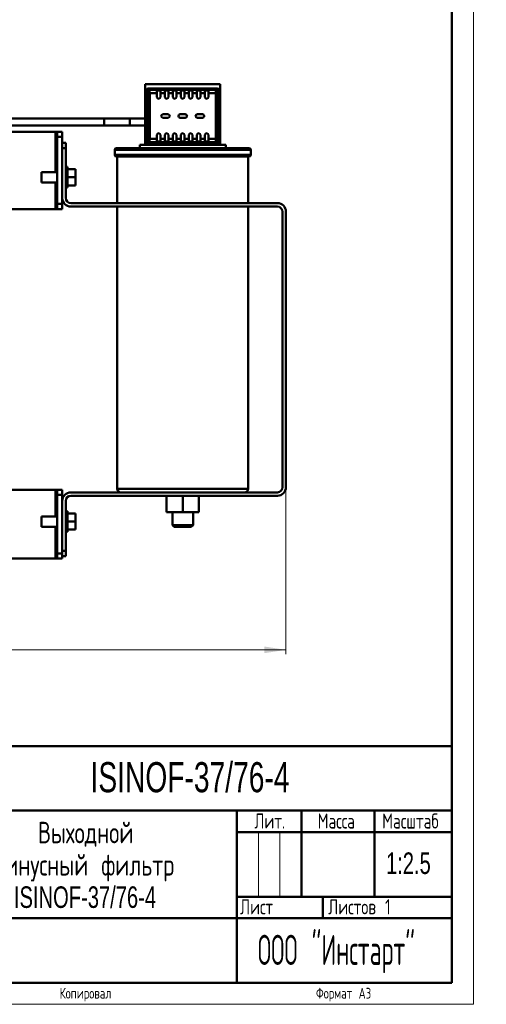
# Model space of a CAD drawing. Header units: millimetres. Extents: x 0 to 750, y 0 to 1050.
# Tile 2 of 8: x 479 to 750, y 0 to 572. Entities that reach past the tile are written whole.
import ezdxf

# ---------------------------------------------------------------- set-up
doc = ezdxf.new("R2010")
doc.units = ezdxf.units.MM
doc.header["$LTSCALE"] = 2.5
doc.linetypes.add('SLD-Сплошная', pattern=[0])
doc.styles.add('SLDTEXTSTYLE0', font='TXT', dxfattribs={"width": 0.7})
doc.styles.add('SLDTEXTSTYLE1', font='TXT', dxfattribs={"width": 0.7, "bigfont": 'bigfont'})
doc.styles.add('SLDTEXTSTYLE2', font='TXT', dxfattribs={"width": 0.705079, "bigfont": 'bigfont'})
doc.styles.add('SLDTEXTSTYLE6', font='TXT', dxfattribs={"width": 0.540897, "bigfont": 'bigfont'})
doc.dimstyles.new('SLDDIMSTYLE0', dxfattribs={"dimtxt": 12.5, "dimasz": 12.5, "dimexe": 0, "dimexo": 0.0625, "dimgap": 3.125, "dimtad": 2, "dimdec": 1, "dimrnd": 1e-09, "dimzin": 12, "dimdsep": 46, "dimtxsty": 'SLDTEXTSTYLE0', "dimsah": 1, "dimcen": 0.09, "dimadec": 0, "dimazin": 3, "dimtfac": 1, "dimtdec": 3, "dimtofl": 0, "dimtmove": 0, "dimatfit": 3, "dimfxl": 0, "dimfrac": 2, "dimtolj": 1, "dimtzin": 12, "dimarcsym": 0})

# ---------------------------------------------------------------- blocks, each defined once
blk = doc.blocks.new('SW_NOTE_0')
at = {"color": 0, "linetype": 'Continuous', "lineweight": 0, "char_height": 12.5, "attachment_point": 2}
for s, insert, style in [('Выходной', (28.91, 16.06), 'SLDTEXTSTYLE1'), ('синусный фильтр', (28.69, -2.69), 'SLDTEXTSTYLE1'), ('ISINOF-37/76-4', (28.55, -21.44), 'SLDTEXTSTYLE0')]:
    blk.add_mtext(s, dxfattribs=dict(at, insert=insert, style=style))
blk = doc.blocks.new('_D')
at = {"color": 7, "linetype": 'SLD-Сплошная', "lineweight": 0}
for p, q in [((179.09, 304.73), (179.09, 203.4)), ((633.53, 300.38), (633.53, 203.4)), ((179.09, 205.9), (633.53, 205.9))]:
    blk.add_line(p, q, dxfattribs=at)
at = {"color": 7, "linetype": 'SLD-Сплошная', "lineweight": 18}
for points in [[(179.09, 205.9), (191.59, 203.98), (191.59, 207.83)], [(633.53, 205.9), (621.03, 207.83), (621.03, 203.98)]]:
    blk.add_solid(points, dxfattribs=at)
at = {"color": 7, "linetype": 'SLD-Сплошная', "lineweight": 18, "insert": (401.42, 222.02), "char_height": 12.5, "attachment_point": 1, "style": 'SLDTEXTSTYLE1'}
blk.add_mtext('Ш', dxfattribs=at)

msp = doc.modelspace()

# ---------------------------------------------------------------- linework, layer by layer
at = {"color": 7, "linetype": 'SLD-Сплошная', "lineweight": 18}
for p, q in [((742.5, 1050), (742.5, 0)), ((617.5, 100), (617.5, 62.5)), ((630, 100), (630, 62.5)), ((0, 0), (742.5, 0))]:
    msp.add_line(p, q, dxfattribs=at)
at = {"color": 7, "linetype": 'SLD-Сплошная', "lineweight": 50}
for p, q in [((730, 12.5), (730, 1037.5)), ((551.78, 534.5), (595.28, 534.5)), ((551.78, 534.5), (551.78, 517.5)), ((553.53, 532), (554.27, 531.26)), ((553.53, 532), (593.53, 532)), ((592.79, 531.26), (593.53, 532)), ((595.28, 534.5), (595.28, 517.5)), ((552.53, 501), (552.53, 531.01)), ((553.27, 530.26), (552.53, 531.01)), ((553.33, 502.74), (553.33, 529.27)), ((554.27, 531.26), (558.58, 531.26)), ((554.33, 502.74), (554.33, 529.27)), ((554.33, 529.27), (558.58, 529.27)), ((558.58, 531.26), (558.58, 531.76)), ((558.58, 529.27), (558.58, 531.26)), ((558.58, 530.73), (560.58, 530.73)), ((558.58, 527), (558.58, 529.27)), ((559.58, 531.82), (560.58, 531.82)), ((559.58, 530.82), (559.58, 531.82)), ((560.58, 530.82), (559.58, 530.82)), ((560.58, 531.82), (560.58, 531.26)), ((560.58, 531.26), (563.23, 531.26)), ((560.58, 531.26), (560.58, 529.27)), ((560.58, 529.27), (560.58, 527)), ((560.58, 529.27), (563.23, 529.27)), ((563.23, 531.26), (563.23, 531.76)), ((563.23, 531.26), (563.23, 529.27)), ((563.23, 530.73), (565.23, 530.73)), ((563.23, 529.27), (563.23, 527)), ((565.23, 531.76), (565.23, 531.26)), ((565.23, 531.26), (567.88, 531.26)), ((565.23, 531.26), (565.23, 529.27)), ((565.23, 527), (565.23, 529.27)), ((565.23, 529.27), (567.88, 529.27)), ((567.88, 531.26), (567.88, 531.76)), ((567.88, 531.26), (567.88, 529.27)), ((567.88, 530.73), (569.88, 530.73)), ((567.88, 529.27), (567.88, 527)), ((569.88, 531.76), (569.88, 531.26)), ((569.88, 531.26), (572.53, 531.26)), ((569.88, 531.26), (569.88, 529.27)), ((569.88, 527), (569.88, 529.27)), ((569.88, 529.27), (572.53, 529.27)), ((572.53, 531.26), (572.53, 531.76)), ((572.53, 531.26), (572.53, 529.27)), ((572.53, 530.73), (574.53, 530.73)), ((572.53, 529.27), (572.53, 527)), ((574.53, 531.76), (574.53, 531.26)), ((574.53, 531.26), (577.18, 531.26)), ((574.53, 531.26), (574.53, 529.27)), ((574.53, 527), (574.53, 529.27)), ((574.53, 529.27), (577.18, 529.27)), ((577.18, 531.26), (577.18, 531.76)), ((577.18, 529.27), (577.18, 531.26)), ((577.18, 530.73), (579.18, 530.73)), ((577.18, 527), (577.18, 529.27)), ((579.18, 531.76), (579.18, 531.26)), ((579.18, 531.26), (581.83, 531.26)), ((579.18, 531.26), (579.18, 529.27)), ((579.18, 529.27), (579.18, 527)), ((579.18, 529.27), (581.83, 529.27)), ((581.83, 531.26), (581.83, 531.76)), ((581.83, 529.27), (581.83, 531.26)), ((581.83, 530.73), (583.83, 530.73)), ((581.83, 527), (581.83, 529.27)), ((583.83, 531.76), (583.83, 531.26)), ((583.83, 531.26), (583.83, 529.27)), ((583.83, 531.26), (586.48, 531.26)), ((583.83, 529.27), (583.83, 527)), ((583.83, 529.27), (586.48, 529.27)), ((586.48, 531.26), (586.48, 531.76)), ((586.48, 529.27), (586.48, 531.26)), ((586.48, 530.73), (588.48, 530.73)), ((586.48, 527), (586.48, 529.27)), ((588.48, 531.76), (588.48, 531.26)), ((588.48, 531.26), (588.48, 529.27)), ((588.48, 531.26), (592.79, 531.26)), ((588.48, 529.27), (588.48, 527)), ((588.48, 529.27), (592.73, 529.27)), ((592.73, 529.27), (592.73, 502.74)), ((593.73, 529.27), (593.73, 502.74)), ((594.53, 531.01), (593.79, 530.26)), ((594.53, 531.01), (594.53, 501)), ((551.78, 517.5), (551.78, 507)), ((552.53, 517.5), (551.78, 517.5)), ((565.03, 517), (562.03, 517)), ((562.03, 515), (565.03, 515)), ((575.03, 517), (572.03, 517)), ((572.03, 515), (575.03, 515)), ((585.03, 517), (582.03, 517)), ((582.03, 515), (585.03, 515)), ((594.53, 517.5), (595.28, 517.5)), ((595.28, 517.5), (595.28, 507)), ((527.88, 514.55), (453.53, 514.55)), ((514.63, 514.55), (453.53, 514.55)), ((453.53, 510.55), (527.88, 510.55)), ((478.78, 510.55), (543.53, 510.55)), ((542.88, 514.55), (527.88, 514.55)), ((527.88, 510.55), (542.88, 510.55)), ((533.43, 510.55), (551.78, 510.55)), ((551.78, 514.55), (542.88, 514.55)), ((542.88, 510.55), (551.78, 510.55)), ((499.53, 506.9), (453.53, 506.9)), ((499.53, 506.9), (500.53, 506.9)), ((500.53, 506.9), (500.53, 503.9)), ((500.53, 506.9), (503.53, 506.9)), ((500.53, 464.9), (500.53, 503.9)), ((500.53, 503.9), (503.53, 503.9)), ((503.53, 506.9), (503.53, 503.9)), ((503.53, 503.9), (503.53, 500.23)), ((551.78, 507), (552.53, 507)), ((551.78, 499.2), (551.78, 507)), ((558.58, 502.74), (558.58, 505)), ((560.58, 505), (560.58, 502.74)), ((563.23, 505), (563.23, 502.74)), ((565.23, 502.74), (565.23, 505)), ((567.88, 505), (567.88, 502.74)), ((569.88, 502.74), (569.88, 505)), ((572.53, 505), (572.53, 502.74)), ((574.53, 502.74), (574.53, 505)), ((577.18, 502.74), (577.18, 505)), ((579.18, 505), (579.18, 502.74)), ((581.83, 502.74), (581.83, 505)), ((583.83, 505), (583.83, 502.74)), ((586.48, 502.74), (586.48, 505)), ((588.48, 505), (588.48, 502.74)), ((594.53, 507), (595.28, 507)), ((595.28, 507), (595.28, 499.2)), ((505.53, 500.4), (503.53, 500.4)), ((503.53, 500.23), (503.53, 497.4)), ((505.53, 500.4), (505.53, 497.4)), ((598.53, 499.2), (548.53, 499.2)), ((548.53, 499.2), (548.53, 497.4)), ((552.53, 501), (553.27, 501.74)), ((554.27, 500.75), (553.53, 500)), ((593.53, 500), (553.53, 500)), ((558.58, 500.75), (554.27, 500.75)), ((558.58, 502.74), (554.33, 502.74)), ((558.58, 500.75), (558.58, 502.74)), ((560.58, 501.28), (558.58, 501.28)), ((558.58, 500.25), (558.58, 500.75)), ((563.23, 502.74), (560.58, 502.74)), ((560.58, 502.74), (560.58, 500.75)), ((563.23, 500.75), (560.58, 500.75)), ((560.58, 500.75), (560.58, 500.25)), ((563.23, 500.75), (563.23, 502.74)), ((565.23, 501.28), (563.23, 501.28)), ((563.23, 500.25), (563.23, 500.75)), ((567.88, 502.74), (565.23, 502.74)), ((565.23, 500.75), (565.23, 502.74)), ((567.88, 500.75), (565.23, 500.75)), ((565.23, 500.75), (565.23, 500.25)), ((567.88, 500.75), (567.88, 502.74)), ((569.88, 501.28), (567.88, 501.28)), ((567.88, 500.25), (567.88, 500.75)), ((572.53, 502.74), (569.88, 502.74)), ((569.88, 500.75), (569.88, 502.74)), ((572.53, 500.75), (569.88, 500.75)), ((569.88, 500.75), (569.88, 500.25)), ((572.53, 500.75), (572.53, 502.74)), ((574.53, 501.28), (572.53, 501.28)), ((572.53, 500.25), (572.53, 500.75)), ((577.18, 502.74), (574.53, 502.74)), ((574.53, 500.75), (574.53, 502.74)), ((577.18, 500.75), (574.53, 500.75)), ((574.53, 500.75), (574.53, 500.25)), ((577.18, 500.75), (577.18, 502.74)), ((579.18, 501.28), (577.18, 501.28)), ((577.18, 500.25), (577.18, 500.75)), ((581.83, 502.74), (579.18, 502.74)), ((579.18, 502.74), (579.18, 500.75)), ((581.83, 500.75), (579.18, 500.75)), ((579.18, 500.75), (579.18, 500.25)), ((581.83, 500.75), (581.83, 502.74)), ((583.83, 501.28), (581.83, 501.28)), ((581.83, 500.25), (581.83, 500.75)), ((586.48, 502.74), (583.83, 502.74)), ((583.83, 502.74), (583.83, 500.75)), ((586.48, 500.75), (583.83, 500.75)), ((583.83, 500.75), (583.83, 500.25)), ((586.48, 500.75), (586.48, 502.74)), ((588.48, 501.28), (586.48, 501.28)), ((586.48, 500.25), (586.48, 500.75)), ((592.73, 502.74), (588.48, 502.74)), ((588.48, 502.74), (588.48, 500.75)), ((592.79, 500.75), (588.48, 500.75)), ((588.48, 500.75), (588.48, 500.25)), ((593.53, 500), (592.79, 500.75)), ((593.79, 501.74), (594.53, 501)), ((598.53, 497.4), (598.53, 499.2)), ((503.53, 497.4), (505.53, 497.4)), ((503.53, 468.4), (503.53, 497.4)), ((505.53, 497.4), (505.53, 468.4)), ((534.03, 496.4), (534.03, 493.4)), ((612.03, 497.4), (535.03, 497.4)), ((535.03, 492.4), (612.03, 492.4)), ((535.53, 492.4), (535.53, 465.4)), ((611.53, 465.4), (611.53, 492.4)), ((613.03, 493.4), (613.03, 496.4)), ((506.49, 486.4), (505.53, 486.4)), ((506.49, 486.4), (506.49, 474.4)), ((500.53, 483.4), (491.53, 483.4)), ((491.53, 483.4), (491.53, 477.4)), ((506.49, 485.08), (511.29, 485.08)), ((511.29, 480.4), (511.29, 485.08)), ((491.53, 477.4), (500.53, 477.4)), ((506.49, 480.4), (511.29, 480.4)), ((506.49, 475.73), (511.29, 475.73)), ((511.29, 475.73), (511.29, 480.4)), ((505.53, 474.4), (506.49, 474.4)), ((503.53, 464.9), (500.53, 464.9)), ((500.53, 461.9), (500.53, 464.9)), ((503.53, 468.33), (503.53, 464.9)), ((503.53, 464.9), (503.53, 461.9)), ((508.53, 465.4), (628.53, 465.4)), ((628.53, 463.4), (508.53, 463.4)), ((535.53, 463.4), (535.53, 299.4)), ((611.53, 299.4), (611.53, 463.4)), ((180.53, 461.9), (499.53, 461.9)), ((500.53, 461.9), (499.53, 461.9)), ((503.53, 461.9), (500.53, 461.9)), ((631.53, 300.4), (631.53, 460.4)), ((633.53, 460.4), (633.53, 300.4)), ((203.53, 298.9), (499.53, 298.9)), ((499.53, 298.9), (500.53, 298.9)), ((500.53, 298.9), (503.53, 298.9)), ((500.53, 295.9), (500.53, 298.9)), ((503.53, 298.9), (503.53, 295.9)), ((500.53, 295.9), (503.53, 295.9)), ((500.53, 261.9), (500.53, 295.9)), ((503.53, 295.9), (503.53, 292.47)), ((503.53, 263.4), (503.53, 292.4)), ((505.53, 292.4), (505.53, 263.4)), ((508.53, 297.4), (628.53, 297.4)), ((628.53, 295.4), (508.53, 295.4)), ((564.18, 295.4), (564.18, 285.8)), ((573.53, 295.4), (573.53, 285.8)), ((582.88, 295.4), (582.88, 285.8)), ((506.49, 286.4), (505.53, 286.4)), ((506.49, 286.4), (506.49, 274.4)), ((500.53, 283.4), (491.53, 283.4)), ((491.53, 283.4), (491.53, 277.4)), ((506.49, 285.08), (511.29, 285.08)), ((506.49, 280.4), (511.29, 280.4)), ((511.29, 280.4), (511.29, 285.08)), ((511.29, 275.73), (511.29, 280.4)), ((564.18, 285.8), (573.53, 285.8)), ((567.53, 285.8), (567.53, 278.4)), ((573.53, 285.8), (582.88, 285.8)), ((579.53, 278.4), (579.53, 285.8)), ((491.53, 277.4), (500.53, 277.4)), ((506.49, 275.73), (511.29, 275.73)), ((567.53, 278.4), (568.53, 277.4)), ((567.53, 278.4), (579.53, 278.4)), ((568.53, 277.4), (578.53, 277.4)), ((578.53, 277.4), (579.53, 278.4)), ((505.53, 274.4), (506.49, 274.4)), ((505.53, 263.4), (503.53, 263.4)), ((503.53, 260.47), (503.53, 263.4)), ((505.53, 263.4), (505.53, 260.4)), ((499.53, 258.9), (453.53, 258.9)), ((500.53, 258.9), (499.53, 258.9)), ((500.53, 258.9), (500.53, 261.9)), ((503.53, 258.9), (500.53, 258.9)), ((503.53, 258.9), (503.53, 260.47)), ((503.53, 260.4), (505.53, 260.4)), ((267.5, 150), (730, 150)), ((430, 112.5), (730, 112.5)), ((605, 112.5), (605, 12.5)), ((642.5, 112.5), (642.5, 62.5)), ((685, 112.5), (685, 62.5)), ((605, 100), (730, 100)), ((605, 62.5), (730, 62.5)), ((655, 62.5), (655, 50)), ((430, 50), (730, 50)), ((50, 12.5), (730, 12.5))]:
    msp.add_line(p, q, dxfattribs=at)
at = {"color": 8, "linetype": 'SLD-Сплошная', "lineweight": 50}
for p, q in [((527.88, 510.55), (527.88, 514.55)), ((542.88, 510.55), (542.88, 514.55)), ((499.53, 483.4), (499.53, 506.9)), ((613.03, 496.4), (534.03, 496.4)), ((613.03, 493.4), (534.03, 493.4)), ((499.53, 461.9), (499.53, 477.4)), ((499.53, 283.4), (499.53, 298.9)), ((535.53, 299.4), (611.53, 299.4)), ((499.53, 258.9), (499.53, 277.4)), ((503.53, 261.9), (500.53, 261.9))]:
    msp.add_line(p, q, dxfattribs=at)
at = {"color": 7, "linetype": 'SLD-Сплошная', "lineweight": 50}
for centre, radius, start, end in [((559.58, 527), 1, 180, 0), ((564.23, 527), 1, 180, 360), ((568.88, 527), 1, 180, 360), ((573.53, 527), 1, 180, 0), ((578.18, 527), 1, 180, 360), ((582.83, 527), 1, 180, 0), ((587.48, 527), 1, 180, 0), ((562.03, 516), 1, 90, 270), ((565.03, 516), 1, 270, 90), ((572.03, 516), 1, 90, 270), ((575.03, 516), 1, 270, 90), ((582.03, 516), 1, 90, 270), ((585.03, 516), 1, 270, 90), ((559.58, 505), 1, 0, 180), ((564.23, 505), 1, 0, 180), ((568.88, 505), 1, 0, 180), ((573.53, 505), 1, 0, 180), ((578.18, 505), 1, 0, 180), ((582.83, 505), 1, 0, 180), ((587.48, 505), 1, 0, 180), ((535.03, 496.4), 1, 90, 180), ((535.03, 493.4), 1, 180, 270), ((612.03, 496.4), 1, 0, 90), ((612.03, 493.4), 1, 270, 0), ((508.53, 468.4), 5, 180, 270), ((508.53, 468.4), 3, 180, 270), ((628.53, 460.4), 5, 0, 90), ((628.53, 460.4), 3, 0, 90), ((537.53, 299.4), 2, 180, 270), ((609.53, 299.4), 2, 270, 360), ((628.53, 300.4), 3, 270, 0), ((628.53, 300.4), 5, 270, 0), ((508.53, 292.4), 5, 90, 180), ((508.53, 292.4), 3, 90, 180)]:
    msp.add_arc(centre, radius, start, end, dxfattribs=at)
for centre, major_axis, ratio, start_param, end_param in [((553.53, 531), (0.71, -0.71), 0.99628, 2.358058, 3.925127), ((593.53, 531), (-0.71, -0.71), 0.99628, 2.358058, 3.925127), ((559.58, 531.76), (1, 0), 0.061163, 1.570796, 3.141593), ((559.58, 530.76), (1, 0), 0.061163, 1.570796, 3.141593), ((564.23, 531.76), (1, 0), 0.061163, 0, 3.141593), ((564.23, 530.76), (1, 0), 0.061163, 0, 3.141593), ((568.88, 531.76), (1, 0), 0.061163, 0, 3.141593), ((568.88, 530.76), (1, 0), 0.061163, 0, 3.141593), ((573.53, 531.76), (1, 0), 0.061163, 0, 3.141593), ((573.53, 530.76), (1, 0), 0.061163, 0, 3.141593), ((578.18, 531.76), (1, 0), 0.061163, 0, 3.141593), ((578.18, 530.76), (1, 0), 0.061163, 0, 3.141593), ((582.83, 531.76), (1, 0), 0.061163, 0, 3.141593), ((582.83, 530.76), (1, 0), 0.061163, 0, 3.141593), ((587.48, 531.76), (1, 0), 0.061163, 0, 3.141593), ((587.48, 530.76), (1, 0), 0.061163, 0, 3.141593), ((553.53, 501.01), (0.71, 0.71), 0.99628, 2.358058, 3.925127), ((559.58, 501.25), (1, 0), 0.061163, 3.141593, 6.283185), ((559.58, 500.25), (1, 0), 0.061163, 3.141593, 6.283185), ((564.23, 501.25), (1, 0), 0.061163, 3.141593, 6.283185), ((564.23, 500.25), (1, 0), 0.061163, 3.141593, 6.283185), ((568.88, 501.25), (1, 0), 0.061163, 3.141593, 6.283185), ((568.88, 500.25), (1, 0), 0.061163, 3.141593, 6.283185), ((573.53, 501.25), (1, 0), 0.061163, 3.141593, 6.283185), ((573.53, 500.25), (1, 0), 0.061163, 3.141593, 6.283185), ((578.18, 501.25), (1, 0), 0.061163, 3.141593, 6.283185), ((578.18, 500.25), (1, 0), 0.061163, 3.141593, 6.283185), ((582.83, 501.25), (1, 0), 0.061163, 3.141593, 6.283185), ((582.83, 500.25), (1, 0), 0.061163, 3.141593, 6.283185), ((587.48, 501.25), (1, 0), 0.061163, 3.141593, 6.283185), ((587.48, 500.25), (1, 0), 0.061163, 3.141593, 6.283185), ((593.53, 501.01), (-0.71, 0.71), 0.99628, 2.358058, 3.925127)]:
    msp.add_ellipse(centre, major_axis=major_axis, ratio=ratio, start_param=start_param, end_param=end_param, dxfattribs=at)
for points, knots in [([(553.27, 530.26), (553.27, 530.52), (553.38, 530.78), (553.75, 531.15), (554.01, 531.26), (554.27, 531.26)], [0, 0, 0, 0, 0.5, 0.5, 1, 1, 1, 1]), ([(554.33, 529.27), (554.08, 529.27), (553.83, 529.27), (553.46, 529.27), (553.35, 529.27), (553.33, 529.27)], [0, 0, 0, 0, 0.5, 0.5, 1, 1, 1, 1]), ([(554.27, 531.26), (554.27, 531.26), (554.28, 531.25), (554.28, 531.23), (554.28, 531.19), (554.29, 531.16), (554.29, 531.11), (554.29, 531.06), (554.3, 531), (554.3, 530.95), (554.3, 530.89), (554.31, 530.83), (554.31, 530.76), (554.31, 530.7), (554.31, 530.6), (554.32, 530.44), (554.32, 530.22), (554.32, 529.99), (554.33, 529.75), (554.33, 529.51), (554.33, 529.35), (554.33, 529.27)], [0, 0, 0, 0, 0.048092, 0.09458, 0.139465, 0.182747, 0.224425, 0.2645, 0.302972, 0.33984, 0.375104, 0.408765, 0.440822, 0.471276, 0.500126, 0.586934, 0.672343, 0.756353, 0.838965, 0.920181, 1, 1, 1, 1]), ([(592.73, 529.27), (592.73, 529.31), (592.73, 529.41), (592.73, 529.56), (592.74, 529.7), (592.74, 529.84), (592.74, 529.99), (592.74, 530.13), (592.74, 530.26), (592.74, 530.39), (592.75, 530.52), (592.75, 530.65), (592.76, 530.78), (592.76, 530.91), (592.77, 531.04), (592.77, 531.15), (592.78, 531.23), (592.79, 531.25), (592.79, 531.26)], [0, 0, 0, 0, 0.047741, 0.095986, 0.144735, 0.193988, 0.243747, 0.294011, 0.344779, 0.396053, 0.447833, 0.500119, 0.564631, 0.636667, 0.716224, 0.8033, 0.897893, 1, 1, 1, 1]), ([(592.73, 529.27), (592.79, 529.27), (592.91, 529.27), (593.09, 529.27), (593.26, 529.27), (593.42, 529.27), (593.55, 529.27), (593.65, 529.27), (593.71, 529.27), (593.73, 529.27), (593.73, 529.27)], [0, 0, 0, 0, 0.122688, 0.248018, 0.373349, 0.498679, 0.624009, 0.749339, 0.87467, 1, 1, 1, 1]), ([(593.79, 530.26), (593.79, 530.32), (593.78, 530.45), (593.73, 530.63), (593.63, 530.81), (593.5, 530.98), (593.34, 531.11), (593.16, 531.2), (592.97, 531.25), (592.85, 531.26), (592.79, 531.26)], [0, 0, 0, 0, 0.12533, 0.250661, 0.375991, 0.501321, 0.626651, 0.751982, 0.877312, 1, 1, 1, 1]), ([(553.27, 501.74), (553.27, 501.68), (553.28, 501.56), (553.34, 501.37), (553.43, 501.19), (553.56, 501.03), (553.72, 500.9), (553.91, 500.81), (554.09, 500.76), (554.21, 500.75), (554.27, 500.75)], [0, 0, 0, 0, 0.12533, 0.25066, 0.375991, 0.501321, 0.626651, 0.751982, 0.877312, 1, 1, 1, 1]), ([(553.33, 502.74), (553.35, 502.74), (553.46, 502.74), (553.83, 502.74), (554.08, 502.74), (554.33, 502.74)], [0, 0, 0, 0, 0.5, 0.5, 1, 1, 1, 1]), ([(554.33, 502.74), (554.33, 502.69), (554.33, 502.6), (554.33, 502.45), (554.33, 502.31), (554.33, 502.16), (554.32, 502.02), (554.32, 501.88), (554.32, 501.75), (554.32, 501.61), (554.31, 501.49), (554.31, 501.36), (554.31, 501.23), (554.3, 501.09), (554.3, 500.97), (554.29, 500.86), (554.28, 500.78), (554.27, 500.76), (554.27, 500.75)], [0, 0, 0, 0, 0.0477409, 0.0959859, 0.1447352, 0.193989, 0.2437475, 0.294011, 0.3447797, 0.3960537, 0.4478333, 0.5001187, 0.5646287, 0.6366632, 0.7162201, 0.803297, 0.8978913, 1, 1, 1, 1]), ([(592.73, 502.74), (592.99, 502.74), (593.24, 502.74), (593.6, 502.74), (593.72, 502.74), (593.73, 502.74)], [0, 0, 0, 0, 0.5, 0.5, 1, 1, 1, 1]), ([(592.79, 500.75), (592.79, 500.75), (592.79, 500.76), (592.78, 500.78), (592.78, 500.81), (592.78, 500.85), (592.77, 500.9), (592.77, 500.95), (592.77, 501), (592.76, 501.06), (592.76, 501.12), (592.76, 501.18), (592.75, 501.24), (592.75, 501.31), (592.75, 501.41), (592.75, 501.57), (592.74, 501.79), (592.74, 502.02), (592.74, 502.26), (592.73, 502.5), (592.73, 502.66), (592.73, 502.74)], [0, 0, 0, 0, 0.048091, 0.094579, 0.139464, 0.182746, 0.224424, 0.264499, 0.302971, 0.339839, 0.375103, 0.408764, 0.440822, 0.471276, 0.500126, 0.586935, 0.672345, 0.756355, 0.838967, 0.920182, 1, 1, 1, 1]), ([(593.79, 501.74), (593.79, 501.48), (593.68, 501.22), (593.31, 500.85), (593.05, 500.75), (592.79, 500.75)], [0, 0, 0, 0, 0.5, 0.5, 1, 1, 1, 1]), ([(544.73, 297.4), (544.84, 297.4), (545.06, 297.4), (545.39, 297.4), (545.73, 297.4), (546.08, 297.4), (546.43, 297.4), (546.79, 297.4), (547.17, 297.4), (547.73, 297.4), (548.61, 297.4), (549.89, 297.4), (551.43, 297.4), (553.63, 297.4), (556.74, 297.4), (563.33, 297.4), (570.44, 297.4), (577.06, 297.4), (580.55, 297.4), (583.98, 297.4), (587.31, 297.4), (590.14, 297.4), (592.51, 297.4), (594.46, 297.4), (596.3, 297.4), (598.27, 297.4), (600.31, 297.4), (602.1, 297.4), (603.48, 297.4), (604.85, 297.4), (606.14, 297.4), (607.13, 297.4), (607.71, 297.4), (608.12, 297.4), (608.7, 297.4), (609.11, 297.4), (609.36, 297.4), (609.46, 297.4), (609.52, 297.4), (609.53, 297.4), (609.53, 297.4)], [0, 0, 0, 0, 0.006003, 0.012006, 0.01801, 0.024013, 0.030016, 0.036019, 0.042022, 0.049059, 0.063006, 0.084048, 0.106879, 0.129637, 0.175213, 0.228104, 0.370742, 0.409992, 0.449243, 0.488493, 0.527744, 0.566995, 0.593078, 0.619081, 0.645113, 0.670206, 0.706203, 0.7422, 0.763957, 0.785668, 0.828005, 0.857138, 0.871722, 0.886306, 0.902716, 0.946653, 0.95999, 0.973327, 0.986663, 1, 1, 1, 1])]:
    msp.add_open_spline(points, degree=3, knots=knots, dxfattribs=at)
for points in [[(553.27, 530.26), (553.28, 530.26), (553.3, 530.19), (553.31, 529.97), (553.33, 529.64), (553.33, 529.39), (553.33, 529.27)], [(593.73, 529.27), (593.73, 529.39), (593.74, 529.64), (593.75, 529.97), (593.77, 530.19), (593.78, 530.26), (593.79, 530.26)], [(553.33, 502.74), (553.33, 502.62), (553.33, 502.36), (553.31, 502.04), (553.3, 501.81), (553.28, 501.75), (553.27, 501.74)], [(593.79, 501.74), (593.78, 501.75), (593.77, 501.81), (593.75, 502.04), (593.74, 502.36), (593.73, 502.62), (593.73, 502.74)]]:
    msp.add_open_spline(points, degree=3, dxfattribs=at)

# ---------------------------------------------------------------- block references
at = {"color": 7, "linetype": 'Continuous', "lineweight": 0}
msp.add_blockref('SW_NOTE_0', (488.19, 89.94), dxfattribs=at)

# ---------------------------------------------------------------- texts
for s, insert, char_height, attachment_point, style in [('ISINOF-37/76-4', (577.77, 140.69), 17.5, 2, 'SLDTEXTSTYLE0'), ('Лит.', (624.14, 110.85), 8.75, 2, 'SLDTEXTSTYLE1'), ('Масса', (662.77, 110.85), 8.75, 2, 'SLDTEXTSTYLE1'), ('Масштаб', (705.86, 110.85), 8.75, 2, 'SLDTEXTSTYLE2'), ('1:2.5', (704.69, 88.22), 12.5, 2, 'SLDTEXTSTYLE0'), ('Лист', (606.88, 61), 8.75, 1, 'SLDTEXTSTYLE1'), ('Листов 1', (658.12, 61), 8.75, 1, 'SLDTEXTSTYLE1'), ('ООО "Инстарт"', (662.85, 40.35), 17.5, 2, 'SLDTEXTSTYLE6'), ('Копировал', (517.01, 9.56), 6.25, 2, 'SLDTEXTSTYLE1'), ('Формат А3', (667.03, 9.56), 6.25, 2, 'SLDTEXTSTYLE1')]:
    msp.add_mtext(s, dxfattribs=dict(at, insert=insert, char_height=char_height, attachment_point=attachment_point, style=style))

# ---------------------------------------------------------------- dimensions: what is measured, and where the dimension line sits
at = {"color": 7, "linetype": 'SLD-Сплошная', "lineweight": 18}
dim = msp.add_linear_dim(base=(633.53, 205.9), p1=(179.09, 304.75), p2=(633.53, 300.4), angle=0, text='Ш', dimstyle='SLDDIMSTYLE0', dxfattribs=at)
dim.commit()
dim.dimension.update_dxf_attribs({"geometry": '_D', "text_midpoint": (406.31, 205.9), "dimtype": 160})

doc.saveas('drawing.dxf')
